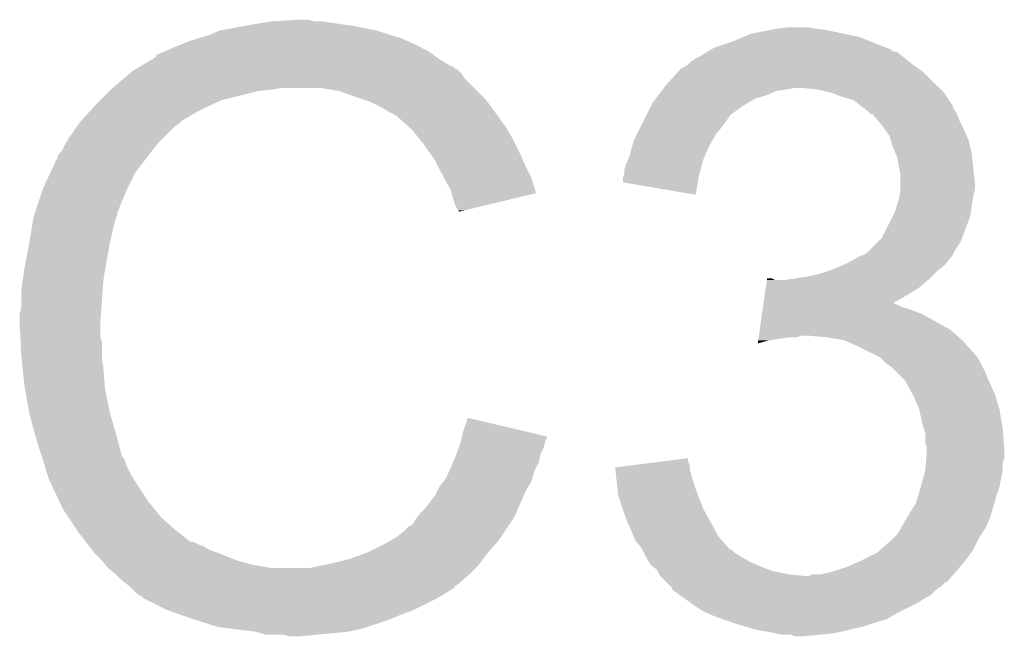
# Model space of a CAD drawing. Extents: x -0.05 to 0.95, y -0.15 to 2.1.
# Tile 23 of 35: x 0.64 to 0.7, y 0.69 to 0.73. Entities that reach past the tile are written whole.
import ezdxf

# ---------------------------------------------------------------- set-up
doc = ezdxf.new("R2010")
doc.units = 0
doc.layers.add('HALL_CURRENT_24_V100_GTO', color=14, linetype='CONTINUOUS')

msp = doc.modelspace()

# ---------------------------------------------------------------- linework, layer by layer
at = {"layer": 'HALL_CURRENT_24_V100_GTO'}
for points in [[(0.6525, 0.7307), (0.6537, 0.7309), (0.6595, 0.7307), (0.6581, 0.7309)], [(0.6537, 0.7309), (0.6543, 0.731), (0.6581, 0.7309), (0.6575, 0.731)], [(0.6543, 0.731), (0.6561, 0.7311), (0.657, 0.731), (0.6566, 0.7311)], [(0.6502, 0.7301), (0.6509, 0.7304), (0.66196, 0.7301), (0.661, 0.7304)], [(0.6509, 0.7304), (0.6525, 0.7307), (0.661, 0.7304), (0.6595, 0.7307)], [(0.6852, 0.7302), (0.6862, 0.7304), (0.6911, 0.7302), (0.6902, 0.7304)], [(0.6862, 0.7304), (0.6867, 0.7305), (0.6902, 0.7304), (0.6895, 0.7305)], [(0.6867, 0.7305), (0.6875, 0.7306), (0.6895, 0.7305), (0.6889, 0.7306)], [(0.6484, 0.7295), (0.6489, 0.7297), (0.6635, 0.7295), (0.66305, 0.7297)], [(0.6489, 0.7297), (0.6495, 0.7299), (0.66305, 0.7297), (0.6626, 0.7299)], [(0.6495, 0.7299), (0.6502, 0.7301), (0.6626, 0.7299), (0.66196, 0.7301)], [(0.6828, 0.7293), (0.684, 0.7297), (0.69385, 0.7293), (0.69285, 0.7297)], [(0.684, 0.7297), (0.68472, 0.73), (0.69285, 0.7297), (0.6921, 0.73)], [(0.68472, 0.73), (0.6852, 0.7302), (0.6921, 0.73), (0.6911, 0.7302)], [(0.646801, 0.7288), (0.6472, 0.729), (0.66472, 0.7288), (0.66444, 0.729)], [(0.6472, 0.729), (0.6475, 0.7291), (0.66444, 0.729), (0.6643, 0.7291)], [(0.6475, 0.7291), (0.6479, 0.7293), (0.6643, 0.7291), (0.6639, 0.7293)], [(0.6479, 0.7293), (0.6484, 0.7295), (0.6639, 0.7293), (0.6635, 0.7295)], [(0.682, 0.7288), (0.6823, 0.729), (0.69485, 0.7288), (0.6946, 0.729)], [(0.6823, 0.729), (0.682466, 0.7291), (0.6946, 0.729), (0.694201, 0.7291)], [(0.682466, 0.7291), (0.682631, 0.729199), (0.694201, 0.7291), (0.6942, 0.729199)], [(0.682631, 0.729199), (0.682633, 0.7292), (0.6942, 0.729199), (0.6941, 0.7292)], [(0.682633, 0.7292), (0.6828, 0.7293), (0.6941, 0.7292), (0.69385, 0.7293)], [(0.6458, 0.7281), (0.646633, 0.7286), (0.6658, 0.7281), (0.665, 0.7286)], [(0.646633, 0.7286), (0.6468, 0.7287), (0.665, 0.7286), (0.664859, 0.7287)], [(0.6468, 0.7287), (0.646801, 0.7288), (0.664859, 0.7287), (0.66472, 0.7288)], [(0.6811, 0.7282), (0.6813, 0.7284), (0.6956, 0.7282), (0.69535, 0.7284)], [(0.6813, 0.7284), (0.6816, 0.7286), (0.69535, 0.7284), (0.6951, 0.7286)], [(0.6816, 0.7286), (0.682, 0.7288), (0.6951, 0.7286), (0.69485, 0.7288)], [(0.645064, 0.7276), (0.6453, 0.7278), (0.6665, 0.7276), (0.6663, 0.7278)], [(0.6453, 0.7278), (0.645466, 0.7279), (0.6663, 0.7278), (0.6662, 0.7279)], [(0.645466, 0.7279), (0.645633, 0.728), (0.6662, 0.7279), (0.666, 0.728)], [(0.645633, 0.728), (0.645799, 0.7281), (0.666, 0.728), (0.6659, 0.7281)], [(0.645799, 0.7281), (0.6458, 0.7281), (0.6659, 0.7281), (0.6658, 0.7281)], [(0.680427, 0.7277), (0.6807, 0.728), (0.6963, 0.7277), (0.69588, 0.728)], [(0.6808, 0.728), (0.6809, 0.7281), (0.69588, 0.728), (0.69574, 0.7281)], [(0.6809, 0.7281), (0.6811, 0.7282), (0.69574, 0.7281), (0.6956, 0.7282)], [(0.644, 0.7267), (0.644709, 0.7273), (0.6673, 0.7267), (0.6667, 0.7273)], [(0.644709, 0.7273), (0.645064, 0.7276), (0.6667, 0.7273), (0.6665, 0.7276)], [(0.6797, 0.7269), (0.680427, 0.7277), (0.6971, 0.7269), (0.6963, 0.7277)], [(0.6432, 0.7259), (0.6438, 0.7265), (0.651, 0.7259), (0.6534, 0.7265)], [(0.6438, 0.7265), (0.6439, 0.7266), (0.6534, 0.7265), (0.6544, 0.7266)], [(0.6439, 0.7266), (0.644, 0.7267), (0.6544, 0.7266), (0.6549, 0.7267)], [(0.6586, 0.7265), (0.6574, 0.7267), (0.6675, 0.7265), (0.6673, 0.7267)], [(0.6597, 0.7261), (0.6586, 0.7265), (0.6679, 0.7261), (0.6675, 0.7265)], [(0.679175, 0.7262), (0.6794, 0.7265), (0.6861, 0.7262), (0.6868, 0.7265)], [(0.6794, 0.7265), (0.679475, 0.7266), (0.6868, 0.7265), (0.6875, 0.7266)], [(0.679475, 0.7266), (0.67955, 0.7267), (0.6875, 0.7266), (0.688, 0.7267)], [(0.67955, 0.7267), (0.6797, 0.7269), (0.6973, 0.7267), (0.6971, 0.7269)], [(0.6894, 0.7266), (0.6884, 0.7267), (0.6974, 0.7266), (0.6973, 0.7267)], [(0.6903, 0.7264), (0.6894, 0.7266), (0.6976, 0.7264), (0.6974, 0.7266)], [(0.6429, 0.7256), (0.6432, 0.7259), (0.65035, 0.7256), (0.651, 0.7259)], [(0.66, 0.726), (0.6597, 0.7261), (0.668, 0.726), (0.6679, 0.7261)], [(0.6606, 0.7258), (0.66, 0.726), (0.66816, 0.7258), (0.668, 0.726)], [(0.6788, 0.7257), (0.679025, 0.726), (0.68492, 0.7257), (0.6854, 0.726)], [(0.679025, 0.726), (0.679175, 0.7262), (0.6854, 0.726), (0.6861, 0.7262)], [(0.6911, 0.7261), (0.6903, 0.7264), (0.6978, 0.7261), (0.6976, 0.7264)], [(0.6918, 0.7259), (0.6911, 0.7261), (0.697933, 0.7259), (0.6978, 0.7261)], [(0.6923, 0.7255), (0.6918, 0.7259), (0.6982, 0.7255), (0.697933, 0.7259)], [(0.641991, 0.7246), (0.642627, 0.7253), (0.6485, 0.7246), (0.6497, 0.7253)], [(0.642627, 0.7253), (0.6429, 0.7256), (0.6497, 0.7253), (0.65035, 0.7256)], [(0.6612, 0.7255), (0.6606, 0.7258), (0.6684, 0.7255), (0.66816, 0.7258)], [(0.6614, 0.7254), (0.6612, 0.7255), (0.668471, 0.7254), (0.6684, 0.7255)], [(0.6619, 0.7251), (0.6614, 0.7254), (0.668686, 0.7251), (0.668471, 0.7254)], [(0.67845, 0.725), (0.6787, 0.7255), (0.6839, 0.725), (0.6846, 0.7255)], [(0.6787, 0.7255), (0.6788, 0.7257), (0.6846, 0.7255), (0.68492, 0.7257)], [(0.692434, 0.7254), (0.6923, 0.7255), (0.6982, 0.7254), (0.6982, 0.7255)], [(0.6927, 0.7252), (0.692434, 0.7254), (0.698334, 0.7252), (0.6982, 0.7254)], [(0.6928, 0.7251), (0.6927, 0.7252), (0.6984, 0.7251), (0.698334, 0.7252)], [(0.6419, 0.7245), (0.641991, 0.7246), (0.6484, 0.7245), (0.6485, 0.7246)], [(0.6623, 0.7249), (0.6619, 0.7251), (0.668829, 0.7249), (0.668686, 0.7251)], [(0.6624, 0.7248), (0.6623, 0.7249), (0.6689, 0.7248), (0.668829, 0.7249)], [(0.663188, 0.7241), (0.6624, 0.7248), (0.6694, 0.7241), (0.6689, 0.7248)], [(0.67805, 0.7242), (0.67825, 0.7246), (0.6833, 0.7242), (0.6836, 0.7246)], [(0.67825, 0.7246), (0.6784, 0.7249), (0.6836, 0.7246), (0.6838, 0.7249)], [(0.6784, 0.7249), (0.67845, 0.725), (0.6838, 0.7249), (0.6839, 0.725)], [(0.6929, 0.725), (0.6928, 0.7251), (0.69844, 0.725), (0.6984, 0.7251)], [(0.693343, 0.7246), (0.693, 0.725), (0.6986, 0.7246), (0.69844, 0.725)], [(0.6936, 0.7243), (0.693343, 0.7246), (0.69875, 0.7243), (0.6986, 0.7246)], [(0.6412, 0.7235), (0.64169, 0.7242), (0.6473, 0.7235), (0.648, 0.7242)], [(0.64169, 0.7242), (0.6419, 0.7245), (0.648, 0.7242), (0.6484, 0.7245)], [(0.6633, 0.724), (0.663188, 0.7241), (0.669457, 0.724), (0.6694, 0.7241)], [(0.66378, 0.7234), (0.6633, 0.724), (0.6698, 0.7234), (0.669457, 0.724)], [(0.6778, 0.7237), (0.67805, 0.7242), (0.6829, 0.7237), (0.6833, 0.7242)], [(0.693814, 0.724), (0.6936, 0.7243), (0.6989, 0.724), (0.69875, 0.7243)], [(0.6941, 0.7236), (0.693814, 0.724), (0.699071, 0.7236), (0.6989, 0.724)], [(0.64096, 0.7231), (0.6412, 0.7235), (0.6469, 0.7231), (0.6473, 0.7235)], [(0.6641, 0.723), (0.66378, 0.7234), (0.67, 0.723), (0.6698, 0.7234)], [(0.677518, 0.723), (0.6776, 0.7233), (0.6825, 0.723), (0.682671, 0.7233)], [(0.6776, 0.7233), (0.6778, 0.7237), (0.682671, 0.7233), (0.6829, 0.7237)], [(0.694186, 0.7233), (0.6941, 0.7236), (0.6992, 0.7233), (0.699071, 0.7236)], [(0.6943, 0.7229), (0.694186, 0.7233), (0.6993, 0.7229), (0.6992, 0.7233)], [(0.6407, 0.7226), (0.6409, 0.723), (0.646511, 0.7226), (0.646822, 0.723)], [(0.6409, 0.723), (0.64096, 0.7231), (0.646822, 0.723), (0.6469, 0.7231)], [(0.66438, 0.7226), (0.6641, 0.723), (0.6702, 0.7226), (0.67, 0.723)], [(0.6773, 0.7222), (0.677518, 0.723), (0.682144, 0.7222), (0.6825, 0.723)], [(0.694471, 0.7225), (0.6943, 0.7229), (0.6994, 0.7225), (0.6993, 0.7229)], [(0.6403, 0.722), (0.6404, 0.7221), (0.646045, 0.722), (0.646122, 0.7221)], [(0.6403, 0.7219), (0.6403, 0.722), (0.645967, 0.7219), (0.646045, 0.722)], [(0.6404, 0.7221), (0.6405, 0.7224), (0.646122, 0.7221), (0.646355, 0.7224)], [(0.6405, 0.7224), (0.6407, 0.7226), (0.646355, 0.7224), (0.646511, 0.7226)], [(0.6648, 0.722), (0.66438, 0.7226), (0.670467, 0.722), (0.6702, 0.7226)], [(0.66495, 0.7217), (0.6648, 0.722), (0.6706, 0.7217), (0.670467, 0.722)], [(0.6771, 0.7218), (0.67725, 0.7221), (0.682018, 0.7218), (0.6821, 0.7221)], [(0.67725, 0.7221), (0.6773, 0.7222), (0.6821, 0.7221), (0.682144, 0.7222)], [(0.6946, 0.7222), (0.694471, 0.7225), (0.69943, 0.7222), (0.6994, 0.7225)], [(0.6947, 0.7216), (0.6946, 0.7222), (0.69949, 0.7216), (0.69943, 0.7222)], [(0.640018, 0.7213), (0.6403, 0.7219), (0.6455, 0.7213), (0.645967, 0.7219)], [(0.6653, 0.721), (0.66495, 0.7217), (0.67095, 0.721), (0.6706, 0.7217)], [(0.677, 0.7214), (0.6771, 0.7218), (0.681909, 0.7214), (0.682018, 0.7218)], [(0.677, 0.7211), (0.677, 0.7214), (0.681827, 0.7211), (0.681909, 0.7214)], [(0.69472, 0.7215), (0.6947, 0.7216), (0.6995, 0.7215), (0.69949, 0.7216)], [(0.6948, 0.7211), (0.69472, 0.7215), (0.699545, 0.7211), (0.6995, 0.7215)], [(0.6395, 0.7202), (0.640018, 0.7213), (0.64495, 0.7202), (0.6455, 0.7213)], [(0.665356, 0.7209), (0.6653, 0.721), (0.671, 0.7209), (0.67095, 0.721)], [(0.6658, 0.7201), (0.665356, 0.7209), (0.671239, 0.7201), (0.671, 0.7209)], [(0.6769, 0.7209), (0.67695, 0.721), (0.681783, 0.7209), (0.6818, 0.721)], [(0.6769, 0.720601), (0.6769, 0.7209), (0.681733, 0.720601), (0.681783, 0.7209)], [(0.67695, 0.721), (0.677, 0.7211), (0.6818, 0.721), (0.681827, 0.7211)], [(0.6948, 0.7206), (0.6948, 0.7211), (0.6996, 0.7206), (0.699545, 0.7211)], [(0.639067, 0.7189), (0.639467, 0.7201), (0.6444, 0.7189), (0.6449, 0.7201)], [(0.639467, 0.7201), (0.6395, 0.7202), (0.6449, 0.7201), (0.64495, 0.7202)], [(0.66585, 0.7199), (0.6658, 0.7201), (0.671299, 0.7199), (0.671239, 0.7201)], [(0.681599, 0.7198), (0.6769, 0.720601), (0.681599, 0.7198), (0.681733, 0.720601)], [(0.694733, 0.7197), (0.6948, 0.7201), (0.6995, 0.7197), (0.6996, 0.7201)], [(0.6948, 0.7201), (0.6948, 0.7206), (0.6996, 0.7201), (0.6996, 0.7206)], [(0.6659, 0.7197), (0.66585, 0.7199), (0.670466, 0.7197), (0.671299, 0.7199)], [(0.6661, 0.7191), (0.6659, 0.7197), (0.667963, 0.7191), (0.670466, 0.7197)], [(0.694567, 0.7191), (0.6947, 0.7195), (0.6994, 0.7191), (0.699467, 0.7195)], [(0.6947, 0.7195), (0.694733, 0.7197), (0.699467, 0.7195), (0.6995, 0.7197)], [(0.639033, 0.7188), (0.639067, 0.7189), (0.6444, 0.7188), (0.6444, 0.7189)], [(0.6662, 0.7189), (0.6661, 0.7191), (0.667129, 0.7189), (0.667963, 0.7191)], [(0.6663, 0.7188), (0.6662, 0.7189), (0.666712, 0.7188), (0.667129, 0.7189)], [(0.6944, 0.7186), (0.694567, 0.7191), (0.699329, 0.7186), (0.6994, 0.7191)], [(0.63875, 0.7175), (0.638883, 0.7183), (0.644, 0.7175), (0.6442, 0.7183)], [(0.638883, 0.7183), (0.6389, 0.7184), (0.6442, 0.7183), (0.64425, 0.7184)], [(0.6389, 0.7184), (0.638933, 0.7185), (0.64425, 0.7184), (0.6443, 0.7185)], [(0.638933, 0.7185), (0.639, 0.7187), (0.6443, 0.7185), (0.6443, 0.7187)], [(0.639, 0.7187), (0.639033, 0.7188), (0.6443, 0.7187), (0.6444, 0.7188)], [(0.6663, 0.718701), (0.6663, 0.7188), (0.6663, 0.718701), (0.666712, 0.7188)], [(0.6936, 0.717), (0.6943, 0.7184), (0.698775, 0.717), (0.6993, 0.7184)], [(0.6943, 0.7184), (0.6944, 0.7186), (0.6993, 0.7184), (0.699329, 0.7186)], [(0.6386, 0.7166), (0.63875, 0.7175), (0.6438, 0.7166), (0.644, 0.7175)], [(0.6934, 0.7168), (0.6936, 0.717), (0.6987, 0.7168), (0.698775, 0.717)], [(0.638394, 0.7155), (0.6386, 0.7166), (0.6436, 0.7155), (0.6438, 0.7166)], [(0.6927, 0.7161), (0.6934, 0.7168), (0.698262, 0.7161), (0.6987, 0.7168)], [(0.6914, 0.7154), (0.69194, 0.7157), (0.697775, 0.7154), (0.698, 0.7157)], [(0.69194, 0.7157), (0.6923, 0.7159), (0.698, 0.7157), (0.6982, 0.7159)], [(0.6924, 0.7159), (0.69255, 0.716), (0.6982, 0.7159), (0.6982, 0.716)], [(0.69255, 0.716), (0.6927, 0.7161), (0.6982, 0.716), (0.698262, 0.7161)], [(0.6383, 0.715), (0.638394, 0.7155), (0.643517, 0.715), (0.6436, 0.7155)], [(0.6905, 0.715), (0.691175, 0.7153), (0.697325, 0.715), (0.6977, 0.7153)], [(0.691175, 0.7153), (0.6914, 0.7154), (0.6977, 0.7153), (0.697775, 0.7154)], [(0.6382, 0.7143), (0.6383, 0.715), (0.6434, 0.7143), (0.643517, 0.715)], [(0.686187, 0.7143), (0.686201, 0.7144), (0.6867, 0.7143), (0.6865, 0.7144)], [(0.686201, 0.7144), (0.686201, 0.7144), (0.6865, 0.7144), (0.686201, 0.7144)], [(0.6874, 0.7143), (0.688, 0.7144), (0.696583, 0.7143), (0.6967, 0.7144)], [(0.688, 0.7144), (0.6887, 0.7145), (0.6967, 0.7144), (0.6968, 0.7145)], [(0.6887, 0.7145), (0.6896, 0.7147), (0.6968, 0.7145), (0.697, 0.7147)], [(0.6896, 0.7147), (0.6902, 0.7149), (0.697, 0.7147), (0.6972, 0.7149)], [(0.6902, 0.7149), (0.6905, 0.715), (0.6972, 0.7149), (0.697325, 0.715)], [(0.6381, 0.7136), (0.6382, 0.7143), (0.64335, 0.7136), (0.6434, 0.7143)], [(0.686044, 0.7133), (0.686115, 0.7138), (0.6952, 0.7133), (0.696, 0.7138)], [(0.686115, 0.7138), (0.686187, 0.7143), (0.696, 0.7138), (0.696583, 0.7143)], [(0.6381, 0.7125), (0.6381, 0.7136), (0.643271, 0.7125), (0.64335, 0.7136)], [(0.685972, 0.7128), (0.686044, 0.7133), (0.694304, 0.7128), (0.6952, 0.7133)], [(0.638, 0.7121), (0.6381, 0.7125), (0.643243, 0.7121), (0.643271, 0.7125)], [(0.685915, 0.7124), (0.685943, 0.7126), (0.6954, 0.7124), (0.6948, 0.7126)], [(0.685943, 0.7126), (0.685972, 0.7128), (0.6948, 0.7126), (0.6944, 0.7128)], [(0.685972, 0.7128), (0.685972, 0.7128), (0.6944, 0.7128), (0.694304, 0.7128)], [(0.638, 0.7115), (0.638, 0.7121), (0.6432, 0.7115), (0.643243, 0.7121)], [(0.685729, 0.7111), (0.685872, 0.7121), (0.698, 0.7111), (0.6962, 0.7121)], [(0.685872, 0.7121), (0.685915, 0.7124), (0.6962, 0.7121), (0.6954, 0.7124)], [(0.638045, 0.7106), (0.638, 0.7115), (0.6432, 0.7106), (0.6432, 0.7115)], [(0.63806, 0.7103), (0.638045, 0.7106), (0.6433, 0.7103), (0.6432, 0.7106)], [(0.685643, 0.7105), (0.685657, 0.7106), (0.687, 0.7105), (0.6876, 0.7106)], [(0.685657, 0.7106), (0.685671, 0.7107), (0.6881, 0.7106), (0.6884, 0.7107)], [(0.685671, 0.7107), (0.685729, 0.7111), (0.698457, 0.7107), (0.698, 0.7111)], [(0.685671, 0.7107), (0.685671, 0.7107), (0.6884, 0.7107), (0.6889, 0.7107)], [(0.6901, 0.7106), (0.6889, 0.7107), (0.698571, 0.7106), (0.698457, 0.7107)], [(0.6912, 0.7104), (0.6901, 0.7106), (0.6988, 0.7104), (0.698571, 0.7106)], [(0.6381, 0.7095), (0.63806, 0.7103), (0.6433, 0.7095), (0.6433, 0.7103)], [(0.6856, 0.710202), (0.685628, 0.7104), (0.6856, 0.710202), (0.6863, 0.7104)], [(0.685628, 0.7104), (0.685643, 0.7105), (0.6863, 0.7104), (0.687, 0.7105)], [(0.6921, 0.71), (0.6912, 0.7104), (0.699156, 0.71), (0.6988, 0.7104)], [(0.6931, 0.7095), (0.6921, 0.71), (0.6996, 0.7095), (0.699156, 0.71)], [(0.63813, 0.7092), (0.6381, 0.7095), (0.6433, 0.7092), (0.6433, 0.7095)], [(0.6933, 0.7094), (0.6931, 0.7095), (0.6997, 0.7094), (0.6996, 0.7095)], [(0.6935, 0.7093), (0.6933, 0.7094), (0.699767, 0.7093), (0.6997, 0.7094)], [(0.6937, 0.7091), (0.6935, 0.7093), (0.6999, 0.7091), (0.699767, 0.7093)], [(0.63819, 0.7086), (0.63813, 0.7092), (0.6434, 0.7086), (0.6433, 0.7092)], [(0.6939, 0.7089), (0.6937, 0.7091), (0.7, 0.7089), (0.6999, 0.7091)], [(0.6942, 0.7087), (0.6939, 0.7089), (0.7001, 0.7087), (0.7, 0.7089)], [(0.6944, 0.7085), (0.6942, 0.7087), (0.7002, 0.7085), (0.7001, 0.7087)], [(0.6383, 0.7075), (0.63819, 0.7086), (0.643485, 0.7075), (0.6434, 0.7086)], [(0.6951, 0.7078), (0.6944, 0.7085), (0.7005, 0.7078), (0.7002, 0.7085)], [(0.638335, 0.7073), (0.6383, 0.7075), (0.6435, 0.7073), (0.643485, 0.7075)], [(0.6956, 0.7069), (0.6951, 0.7078), (0.7009, 0.7069), (0.7005, 0.7078)], [(0.6386, 0.7058), (0.638335, 0.7073), (0.6438, 0.7058), (0.6435, 0.7073)], [(0.696, 0.706), (0.6956, 0.7069), (0.70117, 0.706), (0.7009, 0.7069)], [(0.6388, 0.705), (0.6386, 0.7058), (0.644029, 0.705), (0.6438, 0.7058)], [(0.696022, 0.7059), (0.696, 0.706), (0.7012, 0.7059), (0.70117, 0.706)], [(0.6962, 0.7051), (0.696022, 0.7059), (0.701333, 0.7051), (0.7012, 0.7059)], [(0.638972, 0.7044), (0.6388, 0.705), (0.6442, 0.7044), (0.644029, 0.705)], [(0.6666, 0.7045), (0.666901, 0.7054), (0.670722, 0.7045), (0.666901, 0.7054)], [(0.696314, 0.7047), (0.6962, 0.7051), (0.7014, 0.7047), (0.701333, 0.7051)], [(0.6392, 0.7036), (0.638972, 0.7044), (0.644413, 0.7036), (0.6442, 0.7044)], [(0.666525, 0.704199), (0.6666, 0.7045), (0.672, 0.704199), (0.670722, 0.7045)], [(0.6964, 0.7044), (0.696314, 0.7047), (0.701422, 0.7044), (0.7014, 0.7047)], [(0.6964, 0.7038), (0.6964, 0.7044), (0.701464, 0.7038), (0.701422, 0.7044)], [(0.639433, 0.7029), (0.6392, 0.7036), (0.6446, 0.7029), (0.644413, 0.7036)], [(0.666325, 0.7035), (0.6664, 0.7037), (0.6718, 0.7035), (0.67185, 0.7037)], [(0.6664, 0.7037), (0.66645, 0.7039), (0.67185, 0.7037), (0.6719, 0.7039)], [(0.66645, 0.7039), (0.6665, 0.7041), (0.6719, 0.7039), (0.672, 0.7041)], [(0.6665, 0.7041), (0.666525, 0.704199), (0.672, 0.7041), (0.672, 0.704199)], [(0.6965, 0.7035), (0.6964, 0.7038), (0.701486, 0.7035), (0.701464, 0.7038)], [(0.6661, 0.7029), (0.666175, 0.7031), (0.67156, 0.7029), (0.6716, 0.7031)], [(0.666175, 0.7031), (0.666325, 0.7035), (0.6716, 0.7031), (0.6718, 0.7035)], [(0.696467, 0.7028), (0.6965, 0.7032), (0.7015, 0.7028), (0.7015, 0.7032)], [(0.6965, 0.7033), (0.6965, 0.7035), (0.7015, 0.7033), (0.701486, 0.7035)], [(0.6965, 0.7032), (0.6965, 0.7033), (0.7015, 0.7032), (0.7015, 0.7033)], [(0.639467, 0.7028), (0.639433, 0.7029), (0.6447, 0.7028), (0.6446, 0.7029)], [(0.639533, 0.7026), (0.639467, 0.7028), (0.6448, 0.7026), (0.6447, 0.7028)], [(0.6396, 0.7024), (0.639533, 0.7026), (0.644867, 0.7024), (0.6448, 0.7026)], [(0.639625, 0.7023), (0.6396, 0.7024), (0.6449, 0.7023), (0.644867, 0.7024)], [(0.665714, 0.702), (0.665971, 0.7026), (0.6712, 0.702), (0.6715, 0.7026)], [(0.665971, 0.7026), (0.6661, 0.7029), (0.6715, 0.7026), (0.67156, 0.7029)], [(0.676401, 0.7022), (0.67797, 0.7024), (0.6812, 0.7022), (0.6812, 0.7024)], [(0.67797, 0.7024), (0.679539, 0.7026), (0.6812, 0.7024), (0.6811, 0.7026)], [(0.679539, 0.7026), (0.6811, 0.702799), (0.6811, 0.7026), (0.6811, 0.702799)], [(0.6964, 0.702), (0.696442, 0.7025), (0.7014, 0.702), (0.7014, 0.7025)], [(0.696442, 0.7025), (0.696467, 0.7028), (0.7014, 0.7025), (0.7015, 0.7028)], [(0.6397, 0.702), (0.639625, 0.7023), (0.64505, 0.702), (0.6449, 0.7023)], [(0.6398, 0.7017), (0.6397, 0.702), (0.6452, 0.7017), (0.64505, 0.702)], [(0.6399, 0.7014), (0.6398, 0.7017), (0.645388, 0.7014), (0.6452, 0.7017)], [(0.6655, 0.7015), (0.665714, 0.702), (0.671057, 0.7015), (0.6712, 0.702)], [(0.676412, 0.7021), (0.676401, 0.7022), (0.6812, 0.7021), (0.6812, 0.7022)], [(0.676445, 0.7018), (0.676412, 0.7021), (0.6813, 0.7018), (0.6812, 0.7021)], [(0.676489, 0.7014), (0.676445, 0.7018), (0.6814, 0.7014), (0.6813, 0.7018)], [(0.696127, 0.701), (0.6964, 0.702), (0.7012, 0.701), (0.7014, 0.702)], [(0.64, 0.7012), (0.6399, 0.7014), (0.645513, 0.7012), (0.645388, 0.7014)], [(0.640141, 0.7009), (0.64, 0.7012), (0.6457, 0.7009), (0.645513, 0.7012)], [(0.6651, 0.701), (0.66534, 0.7013), (0.670828, 0.701), (0.671, 0.7013)], [(0.66534, 0.7013), (0.6655, 0.7015), (0.671, 0.7013), (0.671057, 0.7015)], [(0.676589, 0.7005), (0.676489, 0.7014), (0.6817, 0.7005), (0.6814, 0.7014)], [(0.640565, 0.7), (0.640141, 0.7009), (0.6463, 0.7), (0.6457, 0.7009)], [(0.6648, 0.7004), (0.6649, 0.7006), (0.670512, 0.7004), (0.6706, 0.7006)], [(0.6649, 0.7006), (0.6651, 0.701), (0.6706, 0.7006), (0.670828, 0.701)], [(0.6766, 0.7004), (0.676589, 0.7005), (0.68174, 0.7004), (0.6817, 0.7005)], [(0.69595, 0.7004), (0.6961, 0.7009), (0.701, 0.7004), (0.701167, 0.7009)], [(0.6961, 0.7009), (0.696127, 0.701), (0.701167, 0.7009), (0.7012, 0.701)], [(0.6408, 0.6995), (0.640565, 0.7), (0.6467, 0.6995), (0.6463, 0.7)], [(0.6641, 0.6995), (0.6644, 0.6999), (0.670119, 0.6995), (0.670294, 0.6999)], [(0.6644, 0.6999), (0.6648, 0.7004), (0.670294, 0.6999), (0.670512, 0.7004)], [(0.6769, 0.6995), (0.6766, 0.7004), (0.6821, 0.6995), (0.68174, 0.7004)], [(0.6953, 0.6991), (0.6958, 0.6999), (0.700629, 0.6991), (0.700857, 0.6999)], [(0.6958, 0.6999), (0.69595, 0.7004), (0.700857, 0.6999), (0.701, 0.7004)], [(0.641133, 0.699), (0.6408, 0.6995), (0.6471, 0.699), (0.6467, 0.6995)], [(0.66365, 0.699), (0.6638, 0.6992), (0.6699, 0.699), (0.669987, 0.6992)], [(0.6638, 0.6992), (0.6641, 0.6995), (0.669987, 0.6992), (0.670119, 0.6995)], [(0.6771, 0.6989), (0.6769, 0.6995), (0.682433, 0.6989), (0.6821, 0.6995)], [(0.641667, 0.6982), (0.641133, 0.699), (0.648, 0.6982), (0.6471, 0.699)], [(0.6631, 0.6984), (0.6633, 0.6985), (0.6695, 0.6984), (0.669567, 0.6985)], [(0.6633, 0.6985), (0.6635, 0.6988), (0.669567, 0.6985), (0.669767, 0.6988)], [(0.6635, 0.6988), (0.66365, 0.699), (0.669767, 0.6988), (0.6699, 0.699)], [(0.677614, 0.6977), (0.6771, 0.6989), (0.6831, 0.6977), (0.682433, 0.6989)], [(0.6949, 0.6984), (0.695243, 0.699), (0.700343, 0.6984), (0.7006, 0.699)], [(0.695243, 0.699), (0.6953, 0.6991), (0.7006, 0.699), (0.700629, 0.6991)], [(0.6418, 0.698), (0.641667, 0.6982), (0.64825, 0.698), (0.648, 0.6982)], [(0.642262, 0.6974), (0.6418, 0.698), (0.649, 0.6974), (0.64825, 0.698)], [(0.6623, 0.6977), (0.6628, 0.6981), (0.669033, 0.6977), (0.6693, 0.6981)], [(0.6628, 0.6981), (0.6631, 0.6984), (0.6693, 0.6981), (0.6695, 0.6984)], [(0.6944, 0.6977), (0.6946, 0.6979), (0.6999, 0.6977), (0.700033, 0.6979)], [(0.6946, 0.6979), (0.69484, 0.6983), (0.700033, 0.6979), (0.7003, 0.6983)], [(0.69484, 0.6983), (0.6949, 0.6984), (0.7003, 0.6983), (0.700343, 0.6984)], [(0.642415, 0.6972), (0.642262, 0.6974), (0.6496, 0.6972), (0.6492, 0.6974)], [(0.642262, 0.6974), (0.642262, 0.6974), (0.6492, 0.6974), (0.649, 0.6974)], [(0.6604, 0.6967), (0.6616, 0.6973), (0.6682, 0.6967), (0.668725, 0.6973)], [(0.6616, 0.6973), (0.66195, 0.6975), (0.668725, 0.6973), (0.6689, 0.6975)], [(0.66195, 0.6975), (0.6623, 0.6977), (0.6689, 0.6975), (0.669033, 0.6977)], [(0.6777, 0.6975), (0.677614, 0.6977), (0.683275, 0.6975), (0.6831, 0.6977)], [(0.6781, 0.697), (0.6777, 0.6975), (0.683713, 0.697), (0.683275, 0.6975)], [(0.693525, 0.6969), (0.6942, 0.6975), (0.6995, 0.6969), (0.6998, 0.6975)], [(0.6942, 0.6975), (0.6944, 0.6977), (0.6998, 0.6975), (0.6999, 0.6977)], [(0.642492, 0.6971), (0.642415, 0.6972), (0.6499, 0.6971), (0.6496, 0.6972)], [(0.642646, 0.6969), (0.642492, 0.6971), (0.6502, 0.6969), (0.6499, 0.6971)], [(0.6428, 0.6967), (0.642646, 0.6969), (0.650733, 0.6967), (0.6502, 0.6969)], [(0.6429, 0.6966), (0.6428, 0.6967), (0.651, 0.6966), (0.650733, 0.6967)], [(0.6433, 0.6962), (0.6429, 0.6966), (0.652, 0.6962), (0.651, 0.6966)], [(0.6593, 0.6963), (0.6604, 0.6967), (0.6679, 0.6963), (0.6682, 0.6967)], [(0.67815, 0.6969), (0.6781, 0.697), (0.6838, 0.6969), (0.683713, 0.697)], [(0.67825, 0.6967), (0.67815, 0.6969), (0.6841, 0.6967), (0.6839, 0.6969)], [(0.67815, 0.6969), (0.67815, 0.6969), (0.6839, 0.6969), (0.6838, 0.6969)], [(0.6784, 0.6964), (0.67825, 0.6967), (0.6846, 0.6964), (0.6841, 0.6967)], [(0.6923, 0.6962), (0.6933, 0.6967), (0.699, 0.6962), (0.699357, 0.6967)], [(0.6933, 0.6967), (0.693525, 0.6969), (0.699357, 0.6967), (0.6995, 0.6969)], [(0.64354, 0.6959), (0.6433, 0.6962), (0.6531, 0.6959), (0.652, 0.6962)], [(0.6576, 0.6959), (0.6581, 0.696), (0.6676, 0.6959), (0.667675, 0.696)], [(0.6581, 0.696), (0.6593, 0.6963), (0.667675, 0.696), (0.6679, 0.6963)], [(0.67858, 0.6961), (0.6784, 0.6964), (0.6851, 0.6961), (0.6846, 0.6964)], [(0.6787, 0.6959), (0.67858, 0.6961), (0.685566, 0.6959), (0.6851, 0.6961)], [(0.6914, 0.6958), (0.6923, 0.6962), (0.698657, 0.6958), (0.699, 0.6962)], [(0.6437, 0.6957), (0.64354, 0.6959), (0.6543, 0.6957), (0.6531, 0.6959)], [(0.6442, 0.6953), (0.6437, 0.6957), (0.667, 0.6953), (0.6674, 0.6957)], [(0.6567, 0.6957), (0.6571, 0.6958), (0.6674, 0.6957), (0.6675, 0.6958)], [(0.6571, 0.6958), (0.6576, 0.6959), (0.6675, 0.6958), (0.6676, 0.6959)], [(0.678833, 0.6958), (0.6787, 0.6959), (0.6858, 0.6958), (0.685566, 0.6959)], [(0.6791, 0.6956), (0.678833, 0.6958), (0.686334, 0.6956), (0.6858, 0.6958)], [(0.67915, 0.6955), (0.6791, 0.6956), (0.6866, 0.6955), (0.686334, 0.6956)], [(0.67925, 0.6953), (0.67915, 0.6955), (0.6876, 0.6953), (0.6866, 0.6955)], [(0.6897, 0.6953), (0.6905, 0.6955), (0.698229, 0.6953), (0.6984, 0.6955)], [(0.6905, 0.6955), (0.6914, 0.6958), (0.6984, 0.6955), (0.698657, 0.6958)], [(0.6446, 0.6949), (0.6442, 0.6953), (0.666543, 0.6949), (0.667, 0.6953)], [(0.645, 0.6946), (0.6446, 0.6949), (0.6662, 0.6946), (0.666543, 0.6949)], [(0.6793, 0.6952), (0.67925, 0.6953), (0.688598, 0.6952), (0.6876, 0.6953)], [(0.6797, 0.6948), (0.6793, 0.6952), (0.6978, 0.6948), (0.698143, 0.6952)], [(0.6793, 0.6952), (0.6793, 0.6952), (0.6886, 0.6952), (0.688598, 0.6952)], [(0.68, 0.6945), (0.6797, 0.6948), (0.6974, 0.6945), (0.6977, 0.6948)], [(0.6797, 0.6948), (0.6797, 0.6948), (0.6977, 0.6948), (0.6978, 0.6948)], [(0.6889, 0.6952), (0.6891, 0.6953), (0.698143, 0.6952), (0.698229, 0.6953)], [(0.645001, 0.694599), (0.645, 0.6946), (0.6661, 0.694599), (0.6662, 0.6946)], [(0.6452, 0.6944), (0.645001, 0.694599), (0.666, 0.6944), (0.6661, 0.694599)], [(0.6453, 0.6943), (0.6452, 0.6944), (0.6658, 0.6943), (0.666, 0.6944)], [(0.6455, 0.6941), (0.6453, 0.6943), (0.6655, 0.6941), (0.6658, 0.6943)], [(0.6458, 0.6939), (0.6455, 0.6941), (0.665167, 0.6939), (0.6655, 0.6941)], [(0.6801, 0.6944), (0.68, 0.6945), (0.69725, 0.6944), (0.6974, 0.6945)], [(0.6801, 0.6943), (0.6801, 0.6944), (0.697101, 0.6943), (0.69725, 0.6944)], [(0.680101, 0.6943), (0.6801, 0.6943), (0.6971, 0.6943), (0.697101, 0.6943)], [(0.680521, 0.694), (0.680101, 0.6943), (0.6968, 0.694), (0.6971, 0.6943)], [(0.6459, 0.693801), (0.645899, 0.6939), (0.665001, 0.693801), (0.665167, 0.6939)], [(0.645902, 0.6938), (0.6459, 0.693801), (0.665, 0.6938), (0.665001, 0.693801)], [(0.6475, 0.693), (0.645902, 0.6938), (0.6634, 0.693), (0.665, 0.6938)], [(0.68136, 0.6934), (0.680521, 0.694), (0.6958, 0.6934), (0.6968, 0.694)], [(0.64835, 0.6927), (0.6475, 0.693), (0.6626, 0.6927), (0.6634, 0.693)], [(0.6815, 0.6933), (0.68136, 0.6934), (0.6956, 0.6933), (0.6958, 0.6934)], [(0.6821, 0.6929), (0.6815, 0.6933), (0.6948, 0.6929), (0.6956, 0.6933)], [(0.682334, 0.6928), (0.6821, 0.6929), (0.6946, 0.6928), (0.6948, 0.6929)], [(0.6828, 0.6926), (0.682334, 0.6928), (0.69425, 0.6926), (0.6946, 0.6928)], [(0.6492, 0.6924), (0.64835, 0.6927), (0.6619, 0.6924), (0.6626, 0.6927)], [(0.6508, 0.6919), (0.6492, 0.6924), (0.6604, 0.6919), (0.6619, 0.6924)], [(0.68336, 0.6924), (0.6828, 0.6926), (0.6939, 0.6924), (0.69425, 0.6926)], [(0.68392, 0.6922), (0.68336, 0.6924), (0.6932, 0.6922), (0.6939, 0.6924)], [(0.6842, 0.6921), (0.68392, 0.6922), (0.6929, 0.6921), (0.6932, 0.6922)], [(0.6516, 0.6918), (0.6508, 0.6919), (0.6601, 0.6918), (0.6604, 0.6919)], [(0.6532, 0.6916), (0.6516, 0.6918), (0.6592, 0.6916), (0.6601, 0.6918)], [(0.65355, 0.6915), (0.6532, 0.6916), (0.6582, 0.6915), (0.6592, 0.6916)], [(0.6849, 0.6919), (0.6842, 0.6921), (0.6923, 0.6919), (0.6929, 0.6921)], [(0.6856, 0.6917), (0.6849, 0.6919), (0.6914, 0.6917), (0.6923, 0.6919)], [(0.6862, 0.6916), (0.6856, 0.6917), (0.69095, 0.6916), (0.6914, 0.6917)], [(0.6867, 0.6915), (0.6862, 0.6916), (0.6905, 0.6915), (0.69095, 0.6916)], [(0.6539, 0.6914), (0.65355, 0.6915), (0.6571, 0.6914), (0.6582, 0.6915)], [(0.6554, 0.6913), (0.655, 0.6914), (0.656, 0.6913), (0.6571, 0.6914)], [(0.6872, 0.6914), (0.6867, 0.6915), (0.6896, 0.6914), (0.6905, 0.6915)], [(0.688, 0.6913), (0.6877, 0.6914), (0.688501, 0.6913), (0.6896, 0.6914)], [(0.6885, 0.6913), (0.688, 0.6913), (0.6885, 0.6913), (0.688501, 0.6913)]]:
    msp.add_solid(points, dxfattribs=at)

doc.saveas('drawing.dxf')
